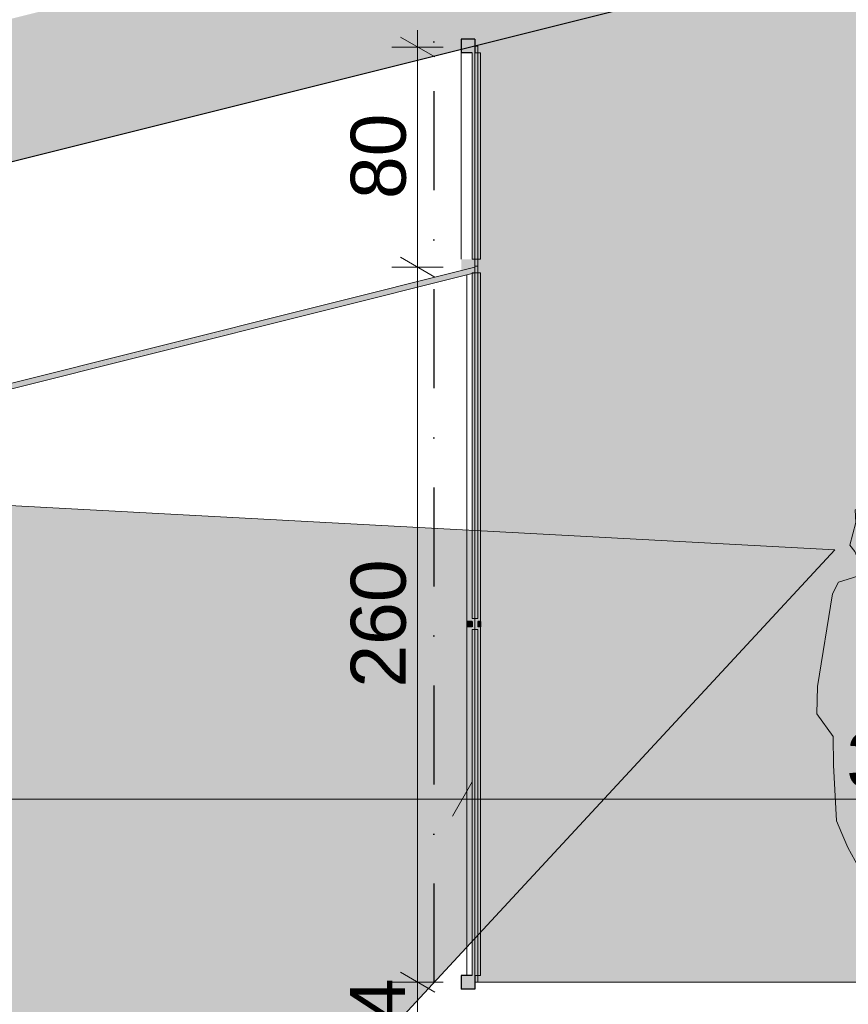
# Model space of a CAD drawing. Header units: millimetres. Extents: x 7523647 to 7570474, y -9734 to 10800.
# Tile 5 of 10: x 7540965 to 7543978, y -80 to 3499. Entities that reach past the tile are written whole.
import ezdxf
from ezdxf.enums import TextEntityAlignment as Align

# ---------------------------------------------------------------- set-up
doc = ezdxf.new("R2010")
doc.units = ezdxf.units.MM
doc.header["$MEASUREMENT"] = 0
doc.linetypes.add('Kropki i Kreski', pattern=[720, 360, -180, 0, -180])
doc.linetypes.add('Wipeout_Contour', pattern=[1000, 0, -1000])
for name, color, linetype in [('Nowe_199-Z Wymiary i opisy', 7, 'Continuous'), ('Nowe_2025-11-03 Sufit podwieszany', 7, 'Continuous'), ('Nowe_280-A Dachy Powłoki', 7, 'Continuous'), ('Nowe_290-A Ściany kurtynowe', 7, 'Continuous'), ('Nowe_299-A Wymiary opisy PB', 7, 'Continuous'), ('Nowe_410-K Osie', 7, 'Continuous'), ('Nowe_Ludzie', 7, 'Continuous'), ('Nowe_Wypełnienia PZT', 7, 'Continuous')]:
    doc.layers.add(name, color=color, linetype=linetype)
for name, color, linetype, lineweight, true_color in [('Nowe_199-Z Wymiary i opisy_Nr_pióra__45', 7, 'Continuous', 15, 0x40a5ff), ('Nowe_199-Z Wymiary i opisy_Nr_pióra__85', 7, 'Continuous', 13, 0x80c2ff), ('Nowe_299-A Wymiary opisy PB_Nr_pióra__45', 7, 'Continuous', 15, 0x40a5ff), ('Nowe_299-A Wymiary opisy PB_Nr_pióra__85', 7, 'Continuous', 13, 0x80c2ff), ('Nowe_410-K Osie_Nr_pióra__25', 7, 'Continuous', 25, 0x40a5ff), ('Nowe_Wypełnienie pzekrój_Nr_pióra__102', 7, 'Continuous', 5, 0xcccccc), ('Nowe_Wypełnienie pzekrój_Nr_pióra__39', 7, 'Continuous', 0, 0xffd5aa), ('Nowe_Wypełnienie pzekrój_Nr_pióra__79', 7, 'Continuous', 0, 0xaaffd5)]:
    doc.layers.add(name, color=color, linetype=linetype, lineweight=lineweight, true_color=true_color)
for name, color, linetype, lineweight in [('Nowe_199-Z Wymiary i opisy_Nr_pióra__6', 5, 'Continuous', 13), ('Nowe_2025-11-03 Sufit podwieszany_Nr_pióra__1', 7, 'Continuous', 13), ('Nowe_280-A Dachy Powłoki_Nr_pióra__21', 7, 'Continuous', 25), ('Nowe_290-A Ściany kurtynowe_Nr_pióra__1', 7, 'Continuous', 13), ('Nowe_290-A Ściany kurtynowe_Nr_pióra__27', 7, 'Continuous', 25), ('Nowe_290-A Ściany kurtynowe_Nr_pióra__87', 7, 'Continuous', 13), ('Nowe_299-A Wymiary opisy PB_Nr_pióra__6', 5, 'Continuous', 13), ('Nowe_410-K Osie_Nr_pióra__1', 7, 'Continuous', 13), ('Nowe_Ludzie_Nr_pióra__2', 8, 'Continuous', 13), ('Nowe_Wypełnienie pzekrój_Nr_pióra__1', 7, 'Continuous', 13)]:
    doc.layers.add(name, color=color, linetype=linetype, lineweight=lineweight)
doc.styles.add('STYL_AUTOMATYCZNY_1', font='arial.ttf')
doc.styles.add('STYL_AUTOMATYCZNY_2', font='arial.ttf')
doc.dimstyles.new('STYL_AUTOMATYCZNY__2', dxfattribs={"dimtxt": 200, "dimasz": 95, "dimexe": 0.18, "dimexo": 0.0625, "dimgap": 0, "dimtad": 1, "dimtih": 1, "dimtoh": 1, "dimdec": 1, "dimlfac": 0.1, "dimzin": 0, "dimdsep": 46, "dimtxsty": 'STYL_AUTOMATYCZNY_2', "dimblk": 'ARROWHEAD_2', "dimblk1": 'ARROWHEAD_2', "dimblk2": 'ARROWHEAD_2', "dimcen": 0.09, "dimse1": 1, "dimse2": 1, "dimclrd": 256, "dimclre": 256, "dimclrt": 5, "dimadec": 1, "dimazin": 0, "dimtfac": 1, "dimtdec": 4, "dimtmove": 0, "dimatfit": 3, "dimfxl": 0, "dimtolj": 1, "dimtzin": 0, "dimarcsym": 0})
doc.dimstyles.new('STYL_AUTOMATYCZNY__3', dxfattribs={"dimtxt": 200, "dimasz": 95, "dimexe": 0.18, "dimexo": 0.0625, "dimgap": 0, "dimtad": 1, "dimdec": 1, "dimlfac": 0.1, "dimzin": 0, "dimdsep": 46, "dimtxsty": 'STYL_AUTOMATYCZNY_2', "dimblk": 'ARROWHEAD_2', "dimblk1": 'ARROWHEAD_2', "dimblk2": 'ARROWHEAD_2', "dimcen": 0.09, "dimclrd": 256, "dimclre": 256, "dimclrt": 5, "dimadec": 1, "dimazin": 0, "dimtfac": 1, "dimtdec": 4, "dimtmove": 0, "dimatfit": 3, "dimfxl": 0, "dimtolj": 1, "dimtzin": 0, "dimarcsym": 0})
doc.dimstyles.new('STYL_AUTOMATYCZNY__4', dxfattribs={"dimtxt": 200, "dimasz": 95, "dimexe": 0.18, "dimexo": 0.0625, "dimgap": 0, "dimtad": 1, "dimdec": 1, "dimlfac": 0.1, "dimzin": 0, "dimdsep": 46, "dimtxsty": 'STYL_AUTOMATYCZNY_2', "dimblk": 'ARROWHEAD_2', "dimblk1": 'ARROWHEAD_2', "dimblk2": 'ARROWHEAD_2', "dimcen": 0.09, "dimclrd": 256, "dimclre": 256, "dimclrt": 5, "dimadec": 1, "dimazin": 0, "dimtfac": 1, "dimtdec": 4, "dimtmove": 2, "dimatfit": 3, "dimfxl": 0, "dimtolj": 1, "dimtzin": 0, "dimarcsym": 0})

# ---------------------------------------------------------------- blocks, each defined once
blk = doc.blocks.new('ElemPrzekroju_11', base_point=(6982742.1, 0))
at = {"layer": 'Nowe_280-A Dachy Powłoki', "linetype": 'Continuous', "lineweight": 0, "true_color": 0x000000}
for points in [[(7536416.5, 2063.8), (7545724.4, 4390.8), (7545724.4, 4700), (7536416.5, 2373.1)], [(7536416.5, 2058.7), (7545724.4, 4385.7), (7545724.4, 4390.8), (7536416.5, 2063.8)], [(7536416.5, 1852.5), (7542570.5, 3391), (7542570.5, 3428.5), (7542620.5, 3428.5), (7542620.5, 3403.5), (7545724.4, 4179.5), (7545724.4, 4385.7), (7536416.5, 2058.7)]]:
    blk.add_hatch(color=18, dxfattribs=at).paths.add_polyline_path(points)
at = {"layer": 'Nowe_280-A Dachy Powłoki_Nr_pióra__21', "color": 7, "linetype": 'Continuous', "lineweight": 25}
blk.add_line((7545724.4, 4179.5), (7536820.4, 1953.5), dxfattribs=at)
blk = doc.blocks.new('ElemPrzekroju_57', base_point=(6982742.1, 0))
at = {"layer": 'Nowe_290-A Ściany kurtynowe', "linetype": 'Continuous', "lineweight": 0, "true_color": 0x000000}
blk.add_hatch(color=18, dxfattribs=at).paths.add_polyline_path([(7542570.5, 25), (7542570.5, -25), (7542620.5, -25), (7542620.5, 25)])
at = {"layer": 'Nowe_290-A Ściany kurtynowe_Nr_pióra__27', "color": 7, "linetype": 'Continuous', "lineweight": 25}
for p, q in [((7542570.5, 25), (7542570.5, -25)), ((7542610.5, 25), (7542570.5, 25)), ((7542620.5, 25), (7542620.5, -25)), ((7542620.5, -25), (7542570.5, -25))]:
    blk.add_line(p, q, dxfattribs=at)
blk = doc.blocks.new('ElemPrzekroju_59', base_point=(6982742.1, 0))
at = {"layer": 'Nowe_290-A Ściany kurtynowe', "linetype": 'Continuous', "lineweight": 0, "true_color": 0x000000}
blk.add_hatch(color=18, dxfattribs=at).paths.add_polyline_path([(7542570.5, 2578.5), (7542620.5, 2578.5), (7542620.5, 2628.5), (7542570.5, 2628.5)])
blk = doc.blocks.new('ElemPrzekroju_70', base_point=(6982742.1, 0))
at = {"layer": 'Nowe_290-A Ściany kurtynowe_Nr_pióra__87', "color": 7, "linetype": 'Continuous', "lineweight": 13}
for p, q in [((7542590.5, 25), (7542590.5, 1291.8)), ((7542640.5, 25), (7542640.5, 1291.8)), ((7542630.5, 25), (7542640.5, 25))]:
    blk.add_line(p, q, dxfattribs=at)
blk = doc.blocks.new('ElemPrzekroju_71', base_point=(6982742.1, 0))
at = {"layer": 'Nowe_290-A Ściany kurtynowe', "linetype": 'Continuous', "lineweight": 0, "true_color": 0x000000}
for points in [[(7542610.5, 1291.8), (7542610.5, 1311.8), (7542590.5, 1311.8), (7542590.5, 1291.8)], [(7542630.5, 1291.8), (7542640.5, 1291.8), (7542640.5, 1311.8), (7542630.5, 1311.8)]]:
    blk.add_hatch(color=18, dxfattribs=at).paths.add_polyline_path(points)
at = {"layer": 'Nowe_290-A Ściany kurtynowe_Nr_pióra__27', "color": 7, "linetype": 'Continuous', "lineweight": 25}
for p, q in [((7542590.5, 1311.8), (7542590.5, 1291.8)), ((7542610.5, 1311.8), (7542590.5, 1311.8)), ((7542610.5, 1291.8), (7542590.5, 1291.8)), ((7542610.5, 1311.8), (7542610.5, 1291.8)), ((7542630.5, 1311.8), (7542630.5, 1291.8)), ((7542640.5, 1311.8), (7542630.5, 1311.8)), ((7542640.5, 1291.8), (7542630.5, 1291.8)), ((7542640.5, 1311.8), (7542640.5, 1291.8))]:
    blk.add_line(p, q, dxfattribs=at)
blk = doc.blocks.new('ElemPrzekroju_72', base_point=(6982742.1, 0))
at = {"layer": 'Nowe_290-A Ściany kurtynowe_Nr_pióra__87', "color": 7, "linetype": 'Continuous', "lineweight": 13}
for p, q in [((7542640.5, 2578.5), (7542630.5, 2578.5)), ((7542640.5, 1311.8), (7542640.5, 2578.5)), ((7542590.5, 1311.8), (7542590.5, 2571))]:
    blk.add_line(p, q, dxfattribs=at)
blk = doc.blocks.new('ElemPrzekroju_73', base_point=(6982742.1, 0))
at = {"layer": 'Nowe_290-A Ściany kurtynowe', "linetype": 'Continuous', "lineweight": 0, "true_color": 0x000000}
blk.add_hatch(color=18, dxfattribs=at).paths.add_polyline_path([(7542610.5, 25), (7542630.5, 25), (7542630.5, 1281.8), (7542610.5, 1281.8)])
at = {"layer": 'Nowe_290-A Ściany kurtynowe_Nr_pióra__1', "color": 7, "linetype": 'Continuous', "lineweight": 13}
for p, q in [((7542630.5, 1321.8), (7542610.5, 1321.8)), ((7542610.5, 1281.8), (7542610.5, 25)), ((7542630.5, 1281.8), (7542630.5, 25)), ((7542630.5, 25), (7542620.5, 25))]:
    blk.add_line(p, q, dxfattribs=at)
blk = doc.blocks.new('ElemPrzekroju_74', base_point=(6982742.1, 0))
at = {"layer": 'Nowe_290-A Ściany kurtynowe', "linetype": 'Continuous', "lineweight": 0, "true_color": 0x000000}
blk.add_hatch(color=18, dxfattribs=at).paths.add_polyline_path([(7542610.5, 2578.5), (7542610.5, 1281.8), (7542630.5, 1281.8), (7542630.5, 2578.5)])
at = {"layer": 'Nowe_290-A Ściany kurtynowe_Nr_pióra__1', "color": 7, "linetype": 'Continuous', "lineweight": 13}
for p, q in [((7542610.5, 2578.5), (7542610.5, 1321.8)), ((7542630.5, 2578.5), (7542610.5, 2578.5)), ((7542630.5, 2578.5), (7542630.5, 1321.8)), ((7542630.5, 1281.8), (7542610.5, 1281.8))]:
    blk.add_line(p, q, dxfattribs=at)
blk = doc.blocks.new('ElemPrzekroju_75', base_point=(6982742.1, 0))
at = {"layer": 'Nowe_290-A Ściany kurtynowe_Nr_pióra__87', "color": 7, "linetype": 'Continuous', "lineweight": 13}
for p, q in [((7542630.5, 2603.5), (7542630.5, 2578.5)), ((7542620.5, 0), (7542630.5, 0)), ((7542630.5, 25), (7542630.5, 0))]:
    blk.add_line(p, q, dxfattribs=at)
blk = doc.blocks.new('ElemPrzekroju_91', base_point=(6982742.1, 0))
at = {"layer": 'Nowe_290-A Ściany kurtynowe', "linetype": 'Continuous', "lineweight": 0, "true_color": 0x000000}
blk.add_hatch(color=18, dxfattribs=at).paths.add_polyline_path([(7542570.5, 3378.5), (7542620.5, 3378.5), (7542620.5, 3428.5), (7542570.5, 3428.5)])
at = {"layer": 'Nowe_290-A Ściany kurtynowe_Nr_pióra__27', "color": 7, "linetype": 'Continuous', "lineweight": 25}
for p, q in [((7542570.5, 3428.5), (7542570.5, 3378.5)), ((7542620.5, 3428.5), (7542570.5, 3428.5)), ((7542620.5, 3428.5), (7542620.5, 3378.5)), ((7542610.5, 3378.5), (7542570.5, 3378.5))]:
    blk.add_line(p, q, dxfattribs=at)
blk = doc.blocks.new('ElemPrzekroju_101', base_point=(6982742.1, 0))
at = {"layer": 'Nowe_290-A Ściany kurtynowe_Nr_pióra__87', "color": 7, "linetype": 'Continuous', "lineweight": 13}
for p, q in [((7542570.5, 2628.5), (7542570.5, 3378.5)), ((7542640.5, 3378.5), (7542630.5, 3378.5)), ((7542640.5, 2628.5), (7542640.5, 3378.5)), ((7542630.5, 2628.5), (7542640.5, 2628.5))]:
    blk.add_line(p, q, dxfattribs=at)
blk = doc.blocks.new('ElemPrzekroju_102', base_point=(6982742.1, 0))
at = {"layer": 'Nowe_290-A Ściany kurtynowe', "linetype": 'Continuous', "lineweight": 0, "true_color": 0x000000}
blk.add_hatch(color=18, dxfattribs=at).paths.add_polyline_path([(7542610.5, 3378.5), (7542610.5, 2628.5), (7542630.5, 2628.5), (7542630.5, 3378.5)])
at = {"layer": 'Nowe_290-A Ściany kurtynowe_Nr_pióra__1', "color": 7, "linetype": 'Continuous', "lineweight": 13}
for p, q in [((7542610.5, 3378.5), (7542610.5, 2628.5)), ((7542630.5, 3378.5), (7542620.5, 3378.5)), ((7542630.5, 3378.5), (7542630.5, 2628.5)), ((7542630.5, 2628.5), (7542610.5, 2628.5))]:
    blk.add_line(p, q, dxfattribs=at)
blk = doc.blocks.new('ElemPrzekroju_103', base_point=(6982742.1, 0))
at = {"layer": 'Nowe_290-A Ściany kurtynowe_Nr_pióra__87', "color": 7, "linetype": 'Continuous', "lineweight": 13}
for p, q in [((7542620.5, 3403.5), (7542630.5, 3403.5)), ((7542630.5, 3403.5), (7542630.5, 3378.5)), ((7542630.5, 2628.5), (7542630.5, 2603.5)), ((7542620.5, 2603.5), (7542630.5, 2603.5))]:
    blk.add_line(p, q, dxfattribs=at)
blk = doc.blocks.new('ElemPrzekroju_118', base_point=(6982742.1, 0))
at = {"layer": 'Nowe_2025-11-03 Sufit podwieszany', "linetype": 'Continuous', "lineweight": 0, "true_color": 0x000000}
blk.add_hatch(color=18, dxfattribs=at).paths.add_polyline_path([(7536820.4, 1128.5), (7542610.5, 2576), (7542610.5, 2578.5), (7542570.5, 2578.5), (7542570.5, 2586.7), (7536820.4, 1149.1)])
at = {"layer": 'Nowe_2025-11-03 Sufit podwieszany_Nr_pióra__1', "color": 7, "linetype": 'Continuous', "lineweight": 13}
for p, q in [((7542620.5, 2599.2), (7536820.4, 1149.1)), ((7542620.5, 2578.5), (7536820.4, 1128.5)), ((7542620.5, 2599.2), (7542620.5, 2578.5))]:
    blk.add_line(p, q, dxfattribs=at)
blk = doc.blocks.new('Idący mężczyzna kontur 01 27[1]', base_point=(7544199, 0))
at = {"layer": 'Nowe_Ludzie', "linetype": 'Continuous', "lineweight": 0, "true_color": 0xffffff}
blk.add_hatch(color=7, dxfattribs=at).paths.add_polyline_path([(7544104.2, 1750), (7544002.8, 1717.8), (7544005.6, 1671.5), (7543983.5, 1589.5), (7544002.2, 1565.4), (7544026.5, 1505.7), (7544077.8, 1510.4), (7544032, 1482.2), (7543941.8, 1454.7), (7543920.9, 1412.4), (7543866.1, 1075.5), (7543864, 976.2), (7543922.6, 893.7), (7543924.4, 788.9), (7543934.8, 586.2), (7543954.2, 541.3), (7543976.5, 490.3), (7544042.4, 368.1), (7544037.6, 322.5), (7544026.5, 266.1), (7544031.3, 190.9), (7544076.4, 170.8), (7544118.1, 221.8), (7544117.4, 263.4), (7544118.8, 293), (7544134.1, 359.4), (7544127.8, 392.3), (7544103.5, 429.9), (7544096.6, 500.3), (7544091, 529.9), (7544098.7, 554), (7544091.7, 566.1), (7544100, 579.5), (7544102.1, 730.5), (7544118.1, 791.6), (7544132, 661.4), (7544147.3, 581.5), (7544159.1, 421.1), (7544157.7, 187.6), (7544160.4, 100.3), (7544141, 30.5), (7544168.1, 0), (7544229.9, 0), (7544250, 19.1), (7544244.5, 44.6), (7544223.4, 76.7), (7544248.6, 106.4), (7544261.1, 175.5), (7544265.3, 332.6), (7544290.3, 531.2), (7544293.7, 676.2), (7544315.3, 840.6), (7544315.3, 890.9), (7544352.3, 935.2), (7544327.3, 1007.9), (7544366, 1053.4), (7544417.3, 1084.2), (7544470.8, 1154), (7544499.9, 1225.2), (7544454.8, 1333.9), (7544413.2, 1411.1), (7544378.4, 1478.2), (7544349.3, 1490.9), (7544236.1, 1505.7), (7544190.3, 1544.1), (7544182, 1584.2), (7544197.2, 1646), (7544190.3, 1684.9), (7544152.1, 1732.6), (7544115.3, 1750)])
at = {"layer": 'Nowe_Ludzie_Nr_pióra__2', "color": 8, "linetype": 'Continuous', "lineweight": 13, "flags": 128}
blk.add_lwpolyline([(7544104.2, 1750), (7544115.3, 1750), (7544152.1, 1732.6), (7544190.3, 1684.9), (7544197.2, 1646), (7544182, 1584.2), (7544190.3, 1544.1), (7544236.1, 1505.7), (7544349.3, 1490.9), (7544378.4, 1478.2), (7544413.2, 1411.1), (7544454.8, 1333.9), (7544499.9, 1225.2), (7544470.8, 1154), (7544417.3, 1084.2), (7544366, 1053.4), (7544327.3, 1007.9), (7544352.3, 935.2), (7544315.3, 890.9), (7544315.3, 840.6), (7544293.7, 676.2), (7544290.3, 531.2), (7544265.3, 332.6), (7544261.1, 175.5), (7544248.6, 106.4), (7544223.4, 76.7), (7544244.5, 44.6), (7544250, 19.1), (7544229.9, 0), (7544168.1, 0), (7544141, 30.5), (7544160.4, 100.3), (7544157.7, 187.6), (7544159.1, 421.1), (7544147.3, 581.5), (7544132, 661.4), (7544118.1, 791.6), (7544102.1, 730.5), (7544100, 579.5), (7544091.7, 566.1), (7544098.7, 554), (7544091, 529.9), (7544096.6, 500.3), (7544103.5, 429.9), (7544127.8, 392.3), (7544134.1, 359.4), (7544118.8, 293), (7544117.4, 263.4), (7544118.1, 221.8), (7544076.4, 170.8), (7544031.3, 190.9), (7544026.5, 266.1), (7544037.6, 322.5), (7544042.4, 368.1), (7543976.5, 490.3), (7543954.2, 541.3), (7543934.8, 586.2), (7543924.4, 788.9), (7543922.6, 893.7), (7543864, 976.2), (7543866.1, 1075.5), (7543920.9, 1412.4), (7543941.8, 1454.7), (7544032, 1482.2), (7544077.8, 1510.4), (7544026.5, 1505.7), (7544002.2, 1565.4), (7543983.5, 1589.5), (7544005.6, 1671.5), (7544002.8, 1717.8)], close=True, dxfattribs=at)
blk = doc.blocks.new('Standardowy znacznik osi[8]', base_point=(7542470.5, 10000))
at = {"layer": 'Nowe_410-K Osie_Nr_pióra__25', "color": 161, "linetype": 'Kropki i Kreski', "lineweight": 25, "true_color": 0x40a5ff}
blk.add_line((7542470.5, 9000), (7542470.5, -7933.8), dxfattribs=at)
at = {"layer": 'Nowe_410-K Osie_Nr_pióra__1', "color": 7, "lineweight": 13, "style": 'STYL_AUTOMATYCZNY_1'}
for tag, p in [('AC_MarkerText_1_0', (7542470.5, 10575)), ('AC_MarkerText_1_1', (7542470.5, -9158.8))]:
    blk.add_attdef(tag, text='', height=350, rotation=360, dxfattribs=at).set_placement(p, align=Align.TOP_CENTER)
blk = doc.blocks.new('*D158', base_point=(6982742.1, 0))
at = {"layer": 'Nowe_199-Z Wymiary i opisy_Nr_pióra__45', "color": 161, "linetype": 'Continuous', "lineweight": 15, "true_color": 0x40a5ff}
for p, q in [((7542349.2, 36.1), (7542474.2, -36.1)), ((7542349.2, -304.1), (7542474.2, -376.3))]:
    blk.add_line(p, q, dxfattribs=at)
at = {"layer": 'Nowe_199-Z Wymiary i opisy_Nr_pióra__85', "color": 151, "linetype": 'Continuous', "lineweight": 13, "true_color": 0x80c2ff}
for p, q in [((7542505.4, 0), (7542317.9, 0)), ((7542411.7, -340.2), (7542411.7, 0)), ((7542505.4, -340.2), (7542317.9, -340.2)), ((7542411.7, -3850), (7542411.7, -340.2))]:
    blk.add_line(p, q, dxfattribs=at)
at = {"layer": 'Nowe_199-Z Wymiary i opisy_Nr_pióra__6', "color": 5, "lineweight": 13, "insert": (7542368.8, -297.3), "char_height": 200, "attachment_point": 7, "rotation": 90, "style": 'STYL_AUTOMATYCZNY_2'}
blk.add_mtext('\\A1;{\\pql;\\fArial|b0|i0|c238|p0;\\W1.000000;34}', dxfattribs=at)
blk = doc.blocks.new('ARROWHEAD_2')
at = {"color": 0, "linetype": 'Continuous', "lineweight": 0}
for p, q in [((-0.378, -0.655), (0.378, 0.655)), ((0, 0), (-1, 0))]:
    blk.add_line(p, q, dxfattribs=at)
blk = doc.blocks.new('*D159', base_point=(6982742.1, 0))
at = {"layer": 'Nowe_199-Z Wymiary i opisy_Nr_pióra__45', "color": 161, "linetype": 'Continuous', "lineweight": 15, "true_color": 0x40a5ff}
for p, q in [((7542349.2, 2635.6), (7542474.2, 2563.5)), ((7542349.2, 36.1), (7542474.2, -36.1))]:
    blk.add_line(p, q, dxfattribs=at)
at = {"layer": 'Nowe_199-Z Wymiary i opisy_Nr_pióra__85', "color": 151, "linetype": 'Continuous', "lineweight": 13, "true_color": 0x80c2ff}
for p, q in [((7542505.4, 2599.6), (7542317.9, 2599.6)), ((7542411.7, 0), (7542411.7, 2599.6)), ((7542505.4, 0), (7542317.9, 0))]:
    blk.add_line(p, q, dxfattribs=at)
at = {"layer": 'Nowe_199-Z Wymiary i opisy_Nr_pióra__6', "color": 5, "lineweight": 13, "insert": (7542371.7, 1071), "char_height": 200, "attachment_point": 7, "rotation": 90, "style": 'STYL_AUTOMATYCZNY_2'}
blk.add_mtext('\\A1;{\\pql;\\fArial|b0|i0|c238|p0;\\W1.000000;260}', dxfattribs=at)
blk = doc.blocks.new('*D160', base_point=(6982742.1, 0))
at = {"layer": 'Nowe_199-Z Wymiary i opisy_Nr_pióra__45', "color": 161, "linetype": 'Continuous', "lineweight": 15, "true_color": 0x40a5ff}
for p, q in [((7542474.2, 3363.7), (7542349.2, 3435.8)), ((7542349.2, 2635.6), (7542474.2, 2563.5))]:
    blk.add_line(p, q, dxfattribs=at)
at = {"layer": 'Nowe_199-Z Wymiary i opisy_Nr_pióra__85', "color": 151, "linetype": 'Continuous', "lineweight": 13, "true_color": 0x80c2ff}
for p, q in [((7542411.7, 3399.7), (7542411.7, 3460.9)), ((7542505.4, 3399.7), (7542317.9, 3399.7)), ((7542411.7, 2599.6), (7542411.7, 3399.7)), ((7542505.4, 2599.6), (7542317.9, 2599.6))]:
    blk.add_line(p, q, dxfattribs=at)
at = {"layer": 'Nowe_199-Z Wymiary i opisy_Nr_pióra__6', "color": 5, "lineweight": 13, "insert": (7542371.7, 2847.1), "char_height": 200, "attachment_point": 7, "rotation": 90, "style": 'STYL_AUTOMATYCZNY_2'}
blk.add_mtext('\\A1;{\\pql;\\fArial|b0|i0|c238|p0;\\W1.000000;80}', dxfattribs=at)
blk = doc.blocks.new('*D179', base_point=(6982742.1, 0))
at = {"layer": 'Nowe_299-A Wymiary opisy PB_Nr_pióra__45', "color": 161, "linetype": 'Continuous', "lineweight": 15, "true_color": 0x40a5ff}
for p, q in [((7536860.6, 728.4), (7536788.5, 603.4)), ((7542610.6, 728.4), (7542538.5, 603.4))]:
    blk.add_line(p, q, dxfattribs=at)
at = {"layer": 'Nowe_299-A Wymiary opisy PB_Nr_pióra__85', "color": 151, "linetype": 'Continuous', "lineweight": 13, "true_color": 0x80c2ff}
blk.add_line((7536824.5, 665.9), (7542574.5, 665.9), dxfattribs=at)
at = {"layer": 'Nowe_299-A Wymiary opisy PB_Nr_pióra__6', "color": 5, "lineweight": 13, "insert": (7539470.7, 705.9), "char_height": 200, "attachment_point": 7, "style": 'STYL_AUTOMATYCZNY_2'}
blk.add_mtext('\\A1;{\\pql;\\fArial|b0|i0|c238|p0;\\W1.000000;575}', dxfattribs=at)
blk = doc.blocks.new('*D180', base_point=(6982742.1, 0))
at = {"layer": 'Nowe_299-A Wymiary opisy PB_Nr_pióra__45', "color": 161, "linetype": 'Continuous', "lineweight": 15, "true_color": 0x40a5ff}
for p, q in [((7542610.6, 728.4), (7542538.5, 603.4)), ((7545860.5, 728.4), (7545788.3, 603.4))]:
    blk.add_line(p, q, dxfattribs=at)
at = {"layer": 'Nowe_299-A Wymiary opisy PB_Nr_pióra__85', "color": 151, "linetype": 'Continuous', "lineweight": 13, "true_color": 0x80c2ff}
blk.add_line((7542574.5, 665.9), (7545824.4, 665.9), dxfattribs=at)
at = {"layer": 'Nowe_299-A Wymiary opisy PB_Nr_pióra__6', "color": 5, "lineweight": 13, "insert": (7543970.7, 705.9), "char_height": 200, "attachment_point": 7, "style": 'STYL_AUTOMATYCZNY_2'}
blk.add_mtext('\\A1;{\\pql;\\fArial|b0|i0|c238|p0;\\W1.000000;325}', dxfattribs=at)
blk = doc.blocks.new('*D181', base_point=(6982742.1, 0))
at = {"layer": 'Nowe_299-A Wymiary opisy PB_Nr_pióra__45', "color": 161, "linetype": 'Continuous', "lineweight": 15, "true_color": 0x40a5ff}
for p, q in [((7545860.5, 728.4), (7545788.3, 603.4)), ((7550447.1, 728.4), (7550374.9, 603.4))]:
    blk.add_line(p, q, dxfattribs=at)
at = {"layer": 'Nowe_299-A Wymiary opisy PB_Nr_pióra__85', "color": 151, "linetype": 'Continuous', "lineweight": 13, "true_color": 0x80c2ff}
for p, q in [((7542574.5, 665.9), (7545824.4, 665.9)), ((7545824.4, 665.9), (7550411, 665.9))]:
    blk.add_line(p, q, dxfattribs=at)
at = {"layer": 'Nowe_299-A Wymiary opisy PB_Nr_pióra__6', "color": 5, "lineweight": 13, "insert": (7547774.5, 705.9), "char_height": 200, "attachment_point": 7, "style": 'STYL_AUTOMATYCZNY_2'}
blk.add_mtext('\\A1;{\\pql;\\fArial|b0|i0|c238|p0;\\W1.000000;458,7}', dxfattribs=at)

msp = doc.modelspace()

# ---------------------------------------------------------------- hatches: boundary and pattern name
at = {"layer": 'Nowe_Wypełnienie pzekrój_Nr_pióra__79', "linetype": 'Continuous', "lineweight": 0, "true_color": 0xaaffd5}
msp.add_hatch(color=121, dxfattribs=at).paths.add_polyline_path([(7542620.55, 3403.54), (7545567.68, 4140.38), (7545580.42, 0), (7542620.55, 0)])

# ---------------------------------------------------------------- linework, layer by layer
at = {"layer": 'Nowe_Wypełnienie pzekrój_Nr_pióra__1', "color": 7, "linetype": 'Continuous', "lineweight": 13, "flags": 128}
msp.add_lwpolyline([(7542620.55, 3403.54), (7545567.68, 4140.38), (7545580.42, 0), (7542620.55, 0)], close=True, dxfattribs=at)

# ---------------------------------------------------------------- block references
at = {"layer": 'Nowe_2025-11-03 Sufit podwieszany', "lineweight": 0}
msp.add_blockref('ElemPrzekroju_118', (6982742.06, 0), dxfattribs=at)
at = {"layer": 'Nowe_280-A Dachy Powłoki', "lineweight": 0}
msp.add_blockref('ElemPrzekroju_11', (6982742.06, 0), dxfattribs=at)
at = {"layer": 'Nowe_290-A Ściany kurtynowe', "lineweight": 0}
for name in ['ElemPrzekroju_91', 'ElemPrzekroju_103', 'ElemPrzekroju_101', 'ElemPrzekroju_102', 'ElemPrzekroju_59', 'ElemPrzekroju_72', 'ElemPrzekroju_74', 'ElemPrzekroju_75', 'ElemPrzekroju_71', 'ElemPrzekroju_70', 'ElemPrzekroju_73', 'ElemPrzekroju_57']:
    msp.add_blockref(name, (6982742.06, 0), dxfattribs=at)
at = {"layer": 'Nowe_Ludzie', "color": 8, "linetype": 'Continuous', "lineweight": 13}
msp.add_blockref('Idący mężczyzna kontur 01 27[1]', (7544198.98, 0), dxfattribs=at)

# ---------------------------------------------------------------- next in the draw order: wipeouts: each hides what was drawn before it
at = {"color": 254, "linetype": 'Wipeout_Contour', "lineweight": 0, "ltscale": 83039291.66179198}
msp.add_wipeout([(7523647.23, 0), (7524863.89, 0), (7536414.16, 2882.72), (7536414.42, -4180), (7557865.37, -4180), (7557865.37, -340.2), (7569230.3, -340.2), (7569230.3, 0), (7570053.36, 0), (7570053.36, -5710.72), (7523647.23, -5710.72)], dxfattribs=at).dxf.layer = 'Nowe_Wypełnienia PZT'

# ---------------------------------------------------------------- next in the draw order: hatches: boundary and pattern name
at = {"layer": 'Nowe_Wypełnienie pzekrój_Nr_pióra__39', "linetype": 'Continuous', "lineweight": 0, "true_color": 0xffd5aa}
msp.add_hatch(color=41, dxfattribs=at).paths.add_polyline_path([(7543928.54, 1572.3), (7536820.42, 1953.51), (7536833.99, -3836.21), (7538917.22, -3836.21)])

# ---------------------------------------------------------------- next in the draw order: linework, layer by layer
at = {"layer": 'Nowe_Wypełnienie pzekrój_Nr_pióra__102', "color": 254, "linetype": 'Continuous', "lineweight": 5, "true_color": 0xcccccc, "flags": 128}
msp.add_lwpolyline([(7543928.54, 1572.3), (7536820.42, 1953.51), (7536833.99, -3836.21), (7538917.22, -3836.21)], close=True, dxfattribs=at)

# ---------------------------------------------------------------- next in the draw order: block references
at = {"layer": 'Nowe_410-K Osie', "color": 8, "linetype": 'Continuous', "lineweight": 13}
msp.add_blockref('Standardowy znacznik osi[8]', (7542470.55, 10000), dxfattribs=at)

# ---------------------------------------------------------------- next in the draw order: dimensions: what is measured, and where the dimension line sits
at = {"layer": 'Nowe_199-Z Wymiary i opisy', "color": 151, "linetype": 'Continuous', "lineweight": 13, "true_color": 0x80c2ff}
for base, p1, p2, dimstyle, picture, middle in [((7542411.66, 3399.74), (7542569.5, 2599.56), (7542670.55, 3399.74), 'STYL_AUTOMATYCZNY__3', '*D160', (7542271.66, 2999.31)), ((7542411.66, 2599.56), (7542470.55, 0), (7542569.5, 2599.56), 'STYL_AUTOMATYCZNY__3', '*D159', (7542271.66, 1299.27)), ((7542411.66, 0), (7542526.06, -340.2), (7542470.55, 0), 'STYL_AUTOMATYCZNY__4', '*D158', (7542268.8, -145.14))]:
    dim = msp.add_linear_dim(base=base, p1=p1, p2=p2, angle=90, dimstyle=dimstyle, dxfattribs=at)
    dim.commit()
    dim.dimension.update_dxf_attribs({"geometry": picture, "text_midpoint": middle, "dimtype": 160, "text_rotation": 90})
at = {"layer": 'Nowe_299-A Wymiary opisy PB', "color": 151, "linetype": 'Continuous', "lineweight": 13, "true_color": 0x80c2ff}
for base, p1, p2, picture, middle in [((7542574.54, 665.87), (7536824.55, -2461.91), (7542574.54, -340.2), '*D179', (7539699.04, 805.87)), ((7545824.42, 665.87), (7542574.54, -340.2), (7545824.42, -340.2), '*D180', (7544198.97, 805.87)), ((7550410.97, 665.87), (7545824.42, -340.2), (7550410.97, -340.2), '*D181', (7548109.52, 805.87))]:
    dim = msp.add_linear_dim(base=base, p1=p1, p2=p2, dimstyle='STYL_AUTOMATYCZNY__2', dxfattribs=at)
    dim.commit()
    dim.dimension.update_dxf_attribs({"geometry": picture, "text_midpoint": middle, "dimtype": 160})

doc.saveas('drawing.dxf')
